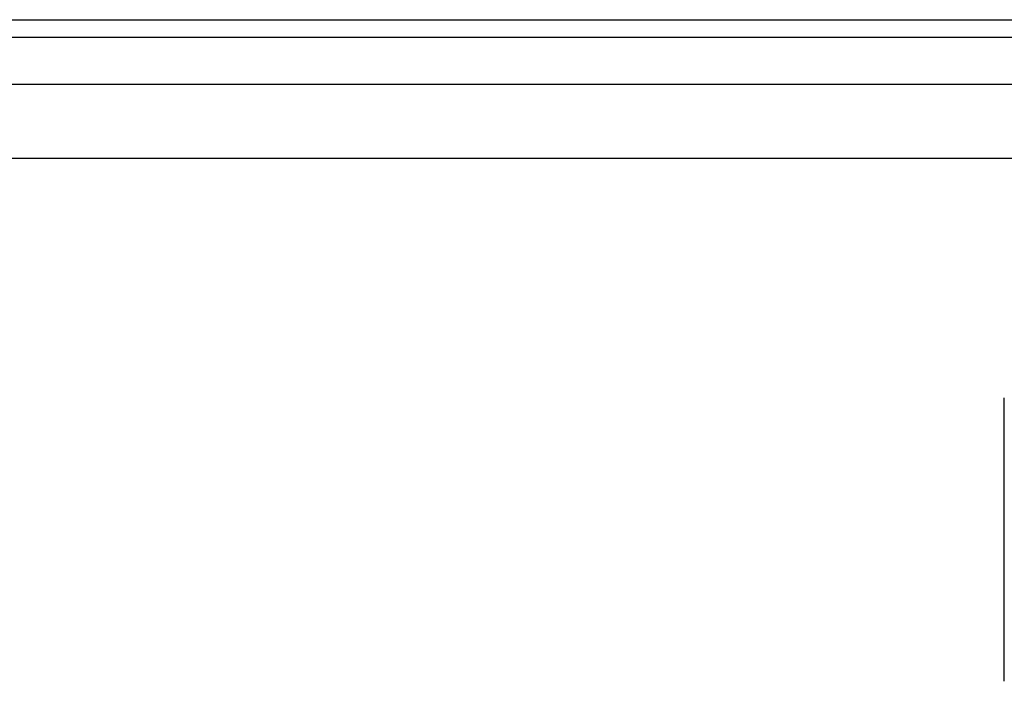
# Model space of a CAD drawing. Header units: inches. Extents: x 4.2 to 80.3, y 5.9 to 52.3.
# Tile 39 of 72: x 10.9 to 17.6, y 37.6 to 42.1. Entities that reach past the tile are written whole.
import ezdxf

# ---------------------------------------------------------------- set-up
doc = ezdxf.new("R2010")
doc.units = ezdxf.units.IN
doc.header["$LTSCALE"] = 5.125904
doc.header["$MEASUREMENT"] = 0
doc.layers.add('Visible Edges(ANSI)', color=7, linetype='Continuous', lineweight=25)
doc.layers.add('Visible Tangent Edges(ANSI)', color=7, linetype='Continuous', lineweight=25)

msp = doc.modelspace()

# ---------------------------------------------------------------- linework, layer by layer
at = {"layer": 'Visible Edges(ANSI)'}
for p, q in [((4.3742, 42.0893), (24.4766, 42.0893)), ((5.3142, 41.651), (23.5102, 41.651)), ((23.5102, 41.1445), (5.3142, 41.1445)), ((17.5888, 37.5867), (17.5888, 39.5164))]:
    msp.add_line(p, q, dxfattribs=at)
at = {"layer": 'Visible Tangent Edges(ANSI)'}
msp.add_line((4.3742, 41.9697), (24.4766, 41.9697), dxfattribs=at)

doc.saveas('drawing.dxf')
